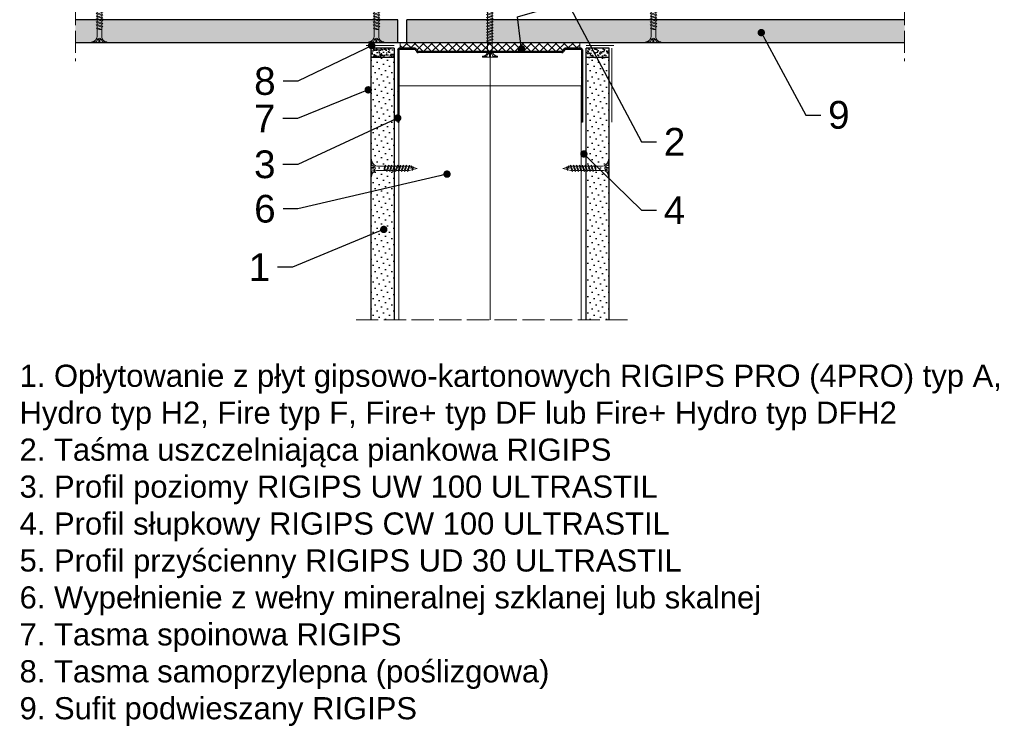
# Model space of a CAD drawing. Header units: millimetres. Extents: x -641 to 2681, y 417 to 2915.
# Tile 16 of 18: x 2119 to 2652, y 2110 to 2492. Entities that reach past the tile are written whole.
import ezdxf
from ezdxf import colors
from ezdxf.entities.mleader import LeaderData, LeaderLine
from ezdxf.math import Vec2, Vec3

# ---------------------------------------------------------------- set-up
doc = ezdxf.new("R2010")
doc.units = ezdxf.units.MM
doc.linetypes.add('ACAD_ISO02W100', pattern=[15, 12, -3])
for name, color, linetype, lineweight in [('_ISOVER WELNA', 7, 'BATTING', 9), ('_RIGIPS AKCESORIA', 7, 'Continuous', 18), ('_RIGIPS G-K', 7, 'Continuous', 25), ('_RIGIPS PROFIL', 7, 'Continuous', 18), ('KRESKOWANIE', 7, 'Continuous', 9), ('opisy', 7, 'Continuous', 9), ('PRZERYWANA', 7, 'ACAD_ISO02W100', 9)]:
    doc.layers.add(name, color=color, linetype=linetype, lineweight=lineweight)
doc.styles.get("Standard").update_dxf_attribs({"font": 'arial.ttf'})
doc.linetypes.add('BATTING', pattern='A,0.00254,-2.54,[134,ltypeshp.shx,S=2.54,R=0,X=-2.54,Y=0],-5.08,[134,ltypeshp.shx,S=2.54,R=180,X=2.54,Y=0],-2.54', length=10.16254)

# ---------------------------------------------------------------- blocks, each defined once
blk = doc.blocks.new('UW 100 ULTRASTIL')
h = blk.add_hatch()
h.set_pattern_fill('ANSI31', color=256, scale=0.5, style=0)
h.paths.add_polyline_path([(166.82, 2.35), (89.14, 2.35, 0.286951), (88.24, 1.79), (87.91, 1.11, -0.286951), (87.01, 0.55), (78.78, 0.55, -0.414214), (78.53, 0.8), (78.53, 40), (77.98, 40), (77.98, 0.8, 0.414214), (78.78, 0), (87.35, 0, 0.286951), (88.25, 0.56), (88.58, 1.24, -0.286951), (89.48, 1.8), (166.48, 1.8, -0.286951), (167.38, 1.24), (167.71, 0.56, 0.286951), (168.61, 0), (177.18, 0, 0.414214), (177.98, 0.8), (177.98, 40), (177.43, 40), (177.43, 0.8, -0.414214), (177.18, 0.55), (168.95, 0.55, -0.286951), (168.05, 1.11), (167.72, 1.79, 0.286951)])
for p, q in [((77.98, 0.8), (77.98, 40)), ((77.98, 40), (78.53, 40)), ((78.53, 0.8), (78.53, 40)), ((177.43, 0.8), (177.43, 40)), ((177.98, 40), (177.43, 40)), ((177.98, 0.8), (177.98, 40)), ((78.78, 0.55), (87.01, 0.55)), ((78.78, 0), (87.35, 0)), ((87.91, 1.11), (88.24, 1.79)), ((88.25, 0.56), (88.58, 1.24)), ((89.14, 2.35), (166.82, 2.35)), ((89.48, 1.8), (166.48, 1.8)), ((167.71, 0.56), (167.38, 1.24)), ((168.05, 1.11), (167.72, 1.79)), ((168.61, 0), (177.18, 0)), ((168.95, 0.55), (177.18, 0.55))]:
    blk.add_line(p, q)
for centre, radius, start, end in [((78.78, 0.8), 0.8, 180, 270), ((78.78, 0.8), 0.25, 180, 270), ((87.01, 1.55), 1, 270, 334.0435), ((87.35, 1), 1, 270, 334.0435), ((89.14, 1.35), 1, 90, 154.0435), ((89.48, 0.8), 1, 90, 154.0435), ((166.48, 0.8), 1, 25.9565, 90), ((166.82, 1.35), 1, 25.9565, 90), ((168.61, 1), 1, 205.9565, 270), ((168.95, 1.55), 1, 205.9565, 270), ((177.18, 0.8), 0.8, 270, 0), ((177.18, 0.8), 0.25, 270, 0)]:
    blk.add_arc(centre, radius, start, end)
blk = doc.blocks.new('TN 25')
at = {"layer": '_RIGIPS AKCESORIA'}
for p, q in [((0, -0.84), (0, 7.16)), ((0, 7.16), (0.46, 7.16)), ((0.46, 7.16), (0.46, 4.78)), ((0.46, 4.78), (0, 4.78)), ((0, 3.5), (1.77, 3.5)), ((0, 2.83), (1.77, 2.83)), ((0.46, 1.64), (0, 1.64)), ((0.46, -0.84), (0.46, 1.64)), ((1.77, 3.5), (1.77, 4.2)), ((1.77, 2.83), (1.77, 2.18)), ((3.02, 4.46), (8.47, 4.46)), ((7.49, 2.01), (3.55, 2.01)), ((7.12, 4.46), (7.12, 3.18)), ((8.03, 2.01), (7.12, 4.46)), ((7.12, 3.18), (7.65, 1.53)), ((7.65, 1.53), (8.03, 2.01)), ((9.41, 2.01), (8.03, 2.01)), ((8.47, 4.46), (8.79, 5)), ((9.61, 1.51), (8.47, 4.46)), ((8.79, 5), (9.93, 2.01)), ((9, 4.46), (10.1, 4.46)), ((9.93, 2.01), (9.61, 1.51)), ((11.04, 2.01), (9.93, 2.01)), ((10.1, 4.46), (10.41, 5)), ((11.23, 1.51), (10.1, 4.46)), ((10.41, 5), (11.56, 2.01)), ((10.62, 4.46), (11.67, 4.46)), ((11.56, 2.01), (11.23, 1.51)), ((12.61, 2.01), (11.56, 2.01)), ((11.67, 4.46), (11.99, 5)), ((12.81, 1.51), (11.67, 4.46)), ((11.99, 5), (13.14, 2.01)), ((12.2, 4.46), (13.21, 4.46)), ((13.14, 2.01), (12.81, 1.51)), ((14.15, 2.01), (13.14, 2.01)), ((13.21, 4.46), (13.52, 5)), ((14.34, 1.51), (13.21, 4.46)), ((13.52, 5), (14.67, 2.01)), ((13.73, 4.46), (14.8, 4.46)), ((14.67, 2.01), (14.34, 1.51)), ((15.74, 2.01), (14.67, 2.01)), ((14.8, 4.46), (15.12, 5)), ((15.94, 1.51), (14.8, 4.46)), ((15.12, 5), (16.26, 2.01)), ((15.33, 4.46), (16.42, 4.46)), ((16.26, 2.01), (15.94, 1.51)), ((17.36, 2.01), (16.26, 2.01)), ((16.42, 4.46), (16.73, 5)), ((17.55, 1.51), (16.42, 4.46)), ((16.73, 5), (17.88, 2.01)), ((16.94, 4.46), (17.99, 4.46)), ((17.88, 2.01), (17.55, 1.51)), ((18.93, 2.01), (17.88, 2.01)), ((17.99, 4.46), (18.31, 5)), ((19.13, 1.51), (17.99, 4.46)), ((18.31, 5), (19.45, 2.01)), ((18.52, 4.46), (19.68, 4.46)), ((19.45, 2.01), (19.13, 1.51)), ((19.45, 2.01), (20.62, 2.01)), ((19.68, 4.46), (20, 5)), ((20.82, 1.51), (19.68, 4.46)), ((20, 5), (21.14, 2.01)), ((20.21, 4.46), (20.7, 4.46)), ((20.7, 4.46), (22.28, 3.98)), ((21.14, 2.01), (20.82, 1.51)), ((21.14, 2.01), (21.81, 2.12)), ((21.85, 1.83), (21.67, 3.28)), ((21.67, 3.28), (22.14, 2.4)), ((22.14, 2.4), (21.85, 1.83)), ((22.7, 2.36), (22.14, 2.4)), ((22.28, 3.98), (22.56, 4.37)), ((22.7, 2.36), (22.28, 3.98)), ((22.56, 4.37), (23.03, 2.71)), ((23.03, 2.71), (22.7, 2.36)), ((22.71, 3.85), (25, 3.24)), ((25, 3.24), (23.03, 2.71)), ((0, -0.84), (0.46, -0.84))]:
    blk.add_line(p, q, dxfattribs=at)
for centre, major_axis, ratio, start_param, end_param in [((3.09, 7.67), (0.17, 3.2), 0.826134, 1.773653, 3.180586), ((-0.04, 0.9), (0, 3.93), 0.848176, -0.720942, -0.151112), ((3.37, -1.57), (0.28, 3.57), 0.832181, 0.035984, 1.430787), ((-2.73, 15.91), (0, 14.76), 0.848176, 3.399396, 3.475072), ((0.59, 4.62), (0, 2.81), 0.848176, 3.475072, 3.862535), ((1.66, 3.18), (0, 0.895), 0.848176, -1.552777, -0.720942), ((1.66, 3.18), (0, 0.895), 0.848176, 3.862535, 4.730408)]:
    blk.add_ellipse(centre, major_axis=major_axis, ratio=ratio, start_param=start_param, end_param=end_param, dxfattribs=at)
blk = doc.blocks.new('TN 35')
at = {"layer": '_RIGIPS AKCESORIA'}
for p, q in [((0, -0.84), (0, 7.16)), ((0, 7.16), (0.46, 7.16)), ((0.46, 7.16), (0.46, 4.78)), ((0.46, 4.78), (0, 4.78)), ((0, 3.5), (1.77, 3.5)), ((0, 2.83), (1.77, 2.83)), ((0.46, 1.64), (0, 1.64)), ((0.46, -0.84), (0.46, 1.64)), ((1.77, 3.5), (1.77, 4.2)), ((1.77, 2.83), (1.77, 2.18)), ((3.02, 4.46), (8.47, 4.46)), ((7.49, 2.01), (3.55, 2.01)), ((7.12, 4.46), (7.12, 3.18)), ((8.03, 2.01), (7.12, 4.46)), ((7.12, 3.18), (7.65, 1.53)), ((7.65, 1.53), (8.03, 2.01)), ((9.41, 2.01), (8.03, 2.01)), ((8.47, 4.46), (8.79, 5)), ((9.61, 1.51), (8.47, 4.46)), ((8.79, 5), (9.93, 2.01)), ((9, 4.46), (10.1, 4.46)), ((9.93, 2.01), (9.61, 1.51)), ((11.04, 2.01), (9.93, 2.01)), ((10.1, 4.46), (10.41, 5)), ((11.23, 1.51), (10.1, 4.46)), ((10.41, 5), (11.56, 2.01)), ((10.62, 4.46), (11.67, 4.46)), ((11.56, 2.01), (11.23, 1.51)), ((12.61, 2.01), (11.56, 2.01)), ((11.67, 4.46), (11.99, 5)), ((12.81, 1.51), (11.67, 4.46)), ((11.99, 5), (13.14, 2.01)), ((12.2, 4.46), (13.21, 4.46)), ((13.14, 2.01), (12.81, 1.51)), ((14.15, 2.01), (13.14, 2.01)), ((13.21, 4.46), (13.52, 5)), ((14.34, 1.51), (13.21, 4.46)), ((13.52, 5), (14.67, 2.01)), ((13.73, 4.46), (14.8, 4.46)), ((14.67, 2.01), (14.34, 1.51)), ((15.74, 2.01), (14.67, 2.01)), ((14.8, 4.46), (15.12, 5)), ((15.94, 1.51), (14.8, 4.46)), ((15.12, 5), (16.26, 2.01)), ((15.33, 4.46), (16.42, 4.46)), ((16.26, 2.01), (15.94, 1.51)), ((17.36, 2.01), (16.26, 2.01)), ((16.42, 4.46), (16.73, 5)), ((17.55, 1.51), (16.42, 4.46)), ((16.73, 5), (17.88, 2.01)), ((16.94, 4.46), (17.99, 4.46)), ((17.88, 2.01), (17.55, 1.51)), ((18.93, 2.01), (17.84, 2.01)), ((17.99, 4.46), (18.31, 5)), ((19.13, 1.51), (17.99, 4.46)), ((18.31, 5), (19.45, 2.01)), ((18.52, 4.46), (19.57, 4.46)), ((19.45, 2.01), (19.13, 1.51)), ((20.51, 2.01), (19.41, 2.01)), ((19.57, 4.46), (19.88, 5)), ((20.7, 1.51), (19.57, 4.46)), ((19.88, 5), (21.03, 2.01)), ((20.09, 4.46), (21.14, 4.46)), ((21.03, 2.01), (20.7, 1.51)), ((22.08, 2.01), (20.99, 2.01)), ((21.14, 4.46), (21.46, 5)), ((22.28, 1.51), (21.14, 4.46)), ((21.46, 5), (22.6, 2.01)), ((21.67, 4.46), (22.72, 4.46)), ((22.6, 2.01), (22.28, 1.51)), ((23.66, 2.01), (22.56, 2.01)), ((22.72, 4.46), (23.03, 5)), ((23.85, 1.51), (22.72, 4.46)), ((23.03, 5), (24.18, 2.01)), ((23.24, 4.46), (24.29, 4.46)), ((24.18, 2.01), (23.85, 1.51)), ((25.23, 2.01), (24.14, 2.01)), ((24.29, 4.46), (24.61, 5)), ((25.43, 1.51), (24.29, 4.46)), ((24.61, 5), (25.75, 2.01)), ((24.81, 4.46), (25.87, 4.46)), ((25.75, 2.01), (25.43, 1.51)), ((26.81, 2.01), (25.71, 2.01)), ((25.87, 4.46), (26.18, 5)), ((27, 1.51), (25.87, 4.46)), ((26.18, 5), (27.33, 2.01)), ((26.39, 4.46), (27.44, 4.46)), ((27.33, 2.01), (27, 1.51)), ((28.38, 2.01), (27.33, 2.01)), ((27.44, 4.46), (27.76, 5)), ((28.58, 1.51), (27.44, 4.46)), ((27.76, 5), (28.9, 2.01)), ((27.96, 4.46), (29.13, 4.46)), ((28.9, 2.01), (28.58, 1.51)), ((28.9, 2.01), (30.07, 2.01)), ((29.13, 4.46), (29.45, 5)), ((30.27, 1.51), (29.13, 4.46)), ((29.45, 5), (30.59, 2.01)), ((29.65, 4.46), (30.15, 4.46)), ((30.15, 4.46), (31.73, 3.98)), ((30.59, 2.01), (30.27, 1.51)), ((30.59, 2.01), (31.26, 2.12)), ((31.3, 1.83), (31.12, 3.28)), ((31.12, 3.28), (31.59, 2.4)), ((31.59, 2.4), (31.3, 1.83)), ((32.15, 2.36), (31.59, 2.4)), ((31.73, 3.98), (32.01, 4.37)), ((32.15, 2.36), (31.73, 3.98)), ((32.01, 4.37), (32.48, 2.71)), ((32.48, 2.71), (32.15, 2.36)), ((32.16, 3.85), (35, 3.24)), ((35, 3.24), (32.48, 2.71)), ((0, -0.84), (0.46, -0.84))]:
    blk.add_line(p, q, dxfattribs=at)
for centre, major_axis, ratio, start_param, end_param in [((3.09, 7.67), (0.17, 3.2), 0.826134, 1.773653, 3.180586), ((-0.04, 0.9), (0, 3.93), 0.848176, -0.720942, -0.151112), ((3.37, -1.57), (0.28, 3.57), 0.832181, 0.035984, 1.430787), ((-2.73, 15.91), (0, 14.76), 0.848176, 3.399396, 3.475072), ((0.59, 4.62), (0, 2.81), 0.848176, 3.475072, 3.862535), ((1.66, 3.18), (0, 0.895), 0.848176, -1.552777, -0.720942), ((1.66, 3.18), (0, 0.895), 0.848176, 3.862535, 4.730408)]:
    blk.add_ellipse(centre, major_axis=major_axis, ratio=ratio, start_param=start_param, end_param=end_param, dxfattribs=at)
blk = doc.blocks.new('_Dot')
at = {"color": 0, "linetype": 'ByBlock', "lineweight": -2}
blk.add_line((-0.5, 0), (-1, 0), dxfattribs=at)
at = {"color": 0, "linetype": 'ByBlock', "const_width": 0.5}
blk.add_lwpolyline([(-0.25, 0, 1), (0.25, 0, 1)], format="xyb", close=True, dxfattribs=at)

msp = doc.modelspace()

# ---------------------------------------------------------------- hatches: boundary and pattern name
at = {"layer": '_RIGIPS G-K'}
h = msp.add_hatch(dxfattribs=at)
h.set_pattern_fill('AR-SAND', color=256, scale=0.05, angle=180, style=0)
h.set_pattern_definition([(217.5, (3971.6608, 3911.0313), (0.0800016, -2.4470662), [0, -1.9304, 0, -2.159, 0, -2.06375]), (187.5, (3971.6608, 3911.0313), (-2.2476164, -3.5841255), [0, -1.0414, 0, -1.7399, 0, -0.66675]), (147.5, (3973.223, 3911.0313), (-3.9549619, -0.007186), [0, -0.635, 0, -2.286, 0, -2.9845]), (137.5, (3973.223, 3911.0313), (-3.817782, -1.1146466), [0, -0.3175, 0, -1.4986, 0, -1.7145])])
h.paths.add_polyline_path([(2308.89, 2471.9), (2321.39, 2471.9), (2321.39, 2476.9), (2308.89, 2476.9)])
h = msp.add_hatch(dxfattribs=at)
h.set_pattern_fill('AR-SAND', color=256, scale=0.05, angle=180, style=0)
h.set_pattern_definition([(217.5, (4024.6608, 3911.0313), (0.0800016, -2.4470662), [0, -1.9304, 0, -2.159, 0, -2.06375]), (187.5, (4024.6608, 3911.0313), (-2.2476164, -3.5841255), [0, -1.0414, 0, -1.7399, 0, -0.66675]), (147.5, (4026.223, 3911.0313), (-3.9549619, -0.007186), [0, -0.635, 0, -2.286, 0, -2.9845]), (137.5, (4026.223, 3911.0313), (-3.817782, -1.1146466), [0, -0.3175, 0, -1.4986, 0, -1.7145])])
h.paths.add_polyline_path([(2425.39, 2471.9), (2437.89, 2471.9), (2437.89, 2476.9), (2425.39, 2476.9)])
h = msp.add_hatch(dxfattribs=at)
h.set_pattern_fill('DOTS', color=256, scale=2, angle=225, style=0)
h.set_pattern_definition([(225, (-556.889, 1162.7738), (1.122532, -3.367596), [0, -3.175])])
h.paths.add_polyline_path([(2308.89, 2329.9), (2321.39, 2329.9), (2321.39, 2471.9), (2308.89, 2471.9)])
h = msp.add_hatch(dxfattribs=at)
h.set_pattern_fill('DOTS', color=256, scale=2, angle=225, style=0)
h.set_pattern_definition([(225, (-553.889, 1162.7738), (1.122532, -3.367596), [0, -3.175])])
h.paths.add_polyline_path([(2425.39, 2329.9), (2437.89, 2329.9), (2437.89, 2471.9), (2425.39, 2471.9)])
at = {"layer": 'KRESKOWANIE'}
h = msp.add_hatch(dxfattribs=at)
h.set_pattern_fill('DOTS', color=256, scale=2, angle=225, style=0)
h.set_pattern_definition([(225, (1829.7393, 737.983), (1.122532, -3.367596), [0, -3.175])])
h.paths.add_polyline_path([(2323.39, 2479.9), (2323.39, 2492.4), (2148.89, 2492.4), (2148.89, 2479.9)])
h.paths.add_polyline_path([(2328.39, 2492.4), (2328.39, 2479.9), (2597.89, 2479.9), (2597.89, 2492.4)])
h = msp.add_hatch(dxfattribs=at)
h.set_pattern_fill('ANSI37', color=256, angle=270, style=0)
h.set_pattern_definition([(315, (4324.1608, 3914.0313), (2.245064, 2.245064), []), (45, (4324.1608, 3914.0313), (-2.245064, 2.245064), [])])
h.paths.add_polyline_path([(2333.66, 2476.34), (2333.99, 2475.66, 0.286951), (2334.89, 2475.1), (2411.88, 2475.1, 0.286951), (2412.78, 2475.66), (2413.11, 2476.34, -0.286951), (2414.01, 2476.9), (2421.99, 2476.9), (2421.99, 2479.9), (2324.79, 2479.9), (2324.79, 2476.9), (2332.76, 2476.9, -0.286951)])

# ---------------------------------------------------------------- linework, layer by layer
at = {"layer": '_ISOVER WELNA', "ltscale": 4.8}
msp.add_line((2373.39, 2329.9), (2373.39, 2474.55), dxfattribs=at)
at = {"layer": '_RIGIPS AKCESORIA'}
for p, q in [((2321.39, 2478.4), (2306.39, 2478.4)), ((2308.89, 2476.9), (2308.89, 2436.9)), ((2425.39, 2478.4), (2440.39, 2478.4)), ((2439.39, 2476.9), (2439.39, 2436.9))]:
    msp.add_line(p, q, dxfattribs=at)
at = {"layer": '_RIGIPS G-K'}
for p, q in [((2323.39, 2492.4), (2148.89, 2492.4)), ((2323.39, 2479.9), (2323.39, 2492.4)), ((2597.89, 2492.4), (2328.39, 2492.4)), ((2328.39, 2479.9), (2328.39, 2492.4)), ((2597.89, 2479.9), (2148.89, 2479.9)), ((2308.89, 2476.9), (2308.89, 2329.9)), ((2321.39, 2476.9), (2308.89, 2476.9)), ((2321.39, 2476.9), (2321.39, 2329.9)), ((2425.39, 2329.9), (2425.39, 2476.9)), ((2437.89, 2476.9), (2425.39, 2476.9)), ((2437.89, 2329.9), (2437.89, 2476.9)), ((2321.39, 2471.9), (2308.89, 2471.9)), ((2437.89, 2471.9), (2425.39, 2471.9))]:
    msp.add_line(p, q, dxfattribs=at)
at = {"layer": '_RIGIPS PROFIL', "lineweight": 9}
for p, q in [((2323.99, 2456.5), (2422.79, 2456.5)), ((2323.99, 2329.9), (2323.99, 2456.5)), ((2422.79, 2329.9), (2422.79, 2456.5))]:
    msp.add_line(p, q, dxfattribs=at)
at = {"layer": 'KRESKOWANIE'}
for p, q in [((2324.79, 2476.9), (2324.79, 2479.9)), ((2421.99, 2476.9), (2421.99, 2479.9))]:
    msp.add_line(p, q, dxfattribs=at)
at = {"layer": 'PRZERYWANA'}
for p, q in [((2148.89, 2531.4), (2148.89, 2469.9)), ((2597.89, 2531.4), (2597.89, 2469.9)), ((2447.89, 2329.9), (2298.89, 2329.9))]:
    msp.add_line(p, q, dxfattribs=at)

# ---------------------------------------------------------------- block references
for name, p, rotation in [('TN 35', (2376.52, 2472.13), 90), ('UW 100 ULTRASTIL', (2501.37, 2476.9), 180)]:
    msp.add_blockref(name, p, dxfattribs=dict(rotation=rotation))
at = {"layer": '_RIGIPS AKCESORIA', "xscale": -1}
for p, rotation in [((2158.67, 2479.9), 270), ((2308.67, 2479.9), 270), ((2458.67, 2479.9), 270), ((2308.89, 2415.15), 180)]:
    msp.add_blockref('TN 25', p, dxfattribs=dict(at, rotation=rotation))
at = {"layer": '_RIGIPS AKCESORIA', "rotation": 180}
msp.add_blockref('TN 25', (2437.89, 2415.15), dxfattribs=at)

# ---------------------------------------------------------------- texts
at = {"insert": (2118.63, 2305.59), "char_height": 12, "width": 548.9504, "attachment_point": 1}
msp.add_mtext('1. Opłytowanie z płyt gipsowo-kartonowych RIGIPS PRO (4PRO) typ A, Hydro typ H2, Fire typ F, Fire+ typ DF lub Fire+ Hydro typ DFH2\\P2. Taśma uszczelniająca piankowa RIGIPS\\P3. Profil poziomy RIGIPS UW 100 ULTRASTIL\\P4. Profil słupkowy RIGIPS CW 100 ULTRASTIL\\P5. Profil przyścienny RIGIPS UD 30 ULTRASTIL\\P6. Wypełnienie z wełny mineralnej szklanej lub skalnej\\P7. Tasma spoinowa RIGIPS\\P8. Tasma samoprzylepna (poślizgowa)\\P9. Sufit podwieszany RIGIPS', dxfattribs=at)

# ---------------------------------------------------------------- leaders
at = {"layer": 'opisy'}
ml = msp.add_multileader_mtext('Standard', dxfattribs=at)
ml.set_content('2', color=256)
ml.set_leader_properties()
ml.set_arrow_properties(name='DOT')
ml.build(insert=Vec2(0, 0))
ctx = ml.context
ctx.base_point, ctx.char_height, ctx.landing_gap_size, ctx.plane_origin = Vec3(2463.48, 2426.29), 15, 4, Vec3(2408.1, 2477.52)
notes = []
notes.append((ctx, [(0, (1, 1, 0), (2455.48, 2426.29), (1, 0), 8, [(2, [(2390.41, 2476.6), (2388.18, 2494.04), (2415.4, 2501.71)], 0, [])])]))
ctx.mtext.insert, ctx.mtext.flow_direction = Vec3(2467.48, 2433.79), 5
ml = msp.add_multileader_mtext('Standard', dxfattribs=at)
ml.set_content('9', color=256)
ml.set_leader_properties()
ml.set_arrow_properties(name='DOT')
ml.build(insert=Vec2(0, 0))
ctx = ml.context
ctx.base_point, ctx.char_height, ctx.landing_gap_size, ctx.plane_origin = Vec3(2552.44, 2440.75), 15, 4, Vec3(2520.29, 2485.4)
notes.append((ctx, [(0, (1, 1, 0), (2544.44, 2440.75), (1, 0), 8, [(0, [(2520.29, 2485.4)], 0, [])])]))
ctx.mtext.insert, ctx.mtext.flow_direction = Vec3(2556.44, 2448.38), 5
ml = msp.add_multileader_mtext('Standard', dxfattribs=at)
ml.set_content('8', color=256)
ml.set_leader_properties()
ml.set_arrow_properties(name='DOT')
ml.build(insert=Vec2(0, 0))
ctx = ml.context
ctx.base_point, ctx.char_height, ctx.landing_gap_size, ctx.plane_origin = Vec3(2243.41, 2459.06), 15, 4, Vec3(2309.3, 2478.36)
ctx.text_align_type = 2
notes.append((ctx, [(0, (1, 1, 0), (2269.29, 2459.06), (-1, 0), 8, [(0, [(2309.3, 2478.36)], 0, [])])]))
ctx.mtext.insert, ctx.mtext.alignment, ctx.mtext.flow_direction = Vec3(2257.29, 2466.69), 3, 5
ml = msp.add_multileader_mtext('Standard', dxfattribs=at)
ml.set_content('7', color=256)
ml.set_leader_properties()
ml.set_arrow_properties(name='DOT')
ml.build(insert=Vec2(0, 0))
ctx = ml.context
ctx.base_point, ctx.char_height, ctx.landing_gap_size, ctx.plane_origin = Vec3(2243.46, 2438.9), 15, 4, Vec3(2307.44, 2454.42)
ctx.text_align_type = 2
notes.append((ctx, [(0, (1, 1, 0), (2269.17, 2438.9), (-1, 0), 8, [(0, [(2307.44, 2454.42)], 0, [])])]))
ctx.mtext.insert, ctx.mtext.alignment, ctx.mtext.flow_direction = Vec3(2257.17, 2446.4), 3, 5
ml = msp.add_multileader_mtext('Standard', dxfattribs=at)
ml.set_content('3', color=256)
ml.set_leader_properties()
ml.set_arrow_properties(name='DOT')
ml.build(insert=Vec2(0, 0))
ctx = ml.context
ctx.base_point, ctx.char_height, ctx.landing_gap_size, ctx.plane_origin = Vec3(2243.43, 2413.95), 15, 4, Vec3(2307.36, 2439.16)
ctx.text_align_type = 2
notes.append((ctx, [(0, (1, 1, 0), (2269.25, 2413.95), (-1, 0), 8, [(0, [(2323.39, 2439.16)], 0, [])])]))
ctx.mtext.insert, ctx.mtext.alignment, ctx.mtext.flow_direction = Vec3(2257.25, 2421.59), 3, 5
ml = msp.add_multileader_mtext('Standard', dxfattribs=at)
ml.set_content('4', color=256)
ml.set_leader_properties()
ml.set_arrow_properties(name='DOT')
ml.build(insert=Vec2(0, 0))
ctx = ml.context
ctx.base_point, ctx.char_height, ctx.landing_gap_size, ctx.plane_origin = Vec3(2463.48, 2389.27), 15, 4, Vec3(2424.21, 2419.71)
notes.append((ctx, [(0, (1, 1, 0), (2455.48, 2389.27), (1, 0), 8, [(0, [(2424.21, 2419.71)], 0, [])])]))
ctx.mtext.insert, ctx.mtext.flow_direction = Vec3(2467.48, 2396.77), 5
ml = msp.add_multileader_mtext('Standard', dxfattribs=at)
ml.set_content('6', color=256)
ml.set_leader_properties()
ml.set_arrow_properties(name='DOT')
ml.build(insert=Vec2(0, 0))
ctx = ml.context
ctx.base_point, ctx.char_height, ctx.landing_gap_size, ctx.plane_origin = Vec3(2243.4, 2389.91), 15, 4, Vec3(2350.09, 2408.77)
ctx.text_align_type = 2
notes.append((ctx, [(0, (1, 1, 0), (2269.3, 2389.91), (-1, 0), 8, [(0, [(2350.09, 2408.77)], 0, [])])]))
ctx.mtext.insert, ctx.mtext.alignment, ctx.mtext.flow_direction = Vec3(2257.3, 2397.54), 3, 5
ml = msp.add_multileader_mtext('Standard', dxfattribs=at)
ml.set_content('1', color=256)
ml.set_leader_properties()
ml.set_arrow_properties(name='DOT')
ml.build(insert=Vec2(0, 0))
ctx = ml.context
ctx.base_point, ctx.char_height, ctx.landing_gap_size, ctx.plane_origin = Vec3(2244.86, 2358.33), 15, 4, Vec3(2315.84, 2378.83)
ctx.text_align_type = 2
notes.append((ctx, [(0, (1, 1, 0), (2266.38, 2358.33), (-1, 0), 8, [(0, [(2315.84, 2378.83)], 0, [])])]))
ctx.mtext.insert, ctx.mtext.alignment, ctx.mtext.flow_direction = Vec3(2254.38, 2365.83), 3, 5
for ctx, leaders in notes:
    for number, flags, end, landing, length, lines in leaders:
        leader = LeaderData()
        leader.index, (leader.has_last_leader_line, leader.has_dogleg_vector, leader.attachment_direction) = number, flags
        leader.last_leader_point, leader.dogleg_vector, leader.dogleg_length = Vec3(end), Vec3(landing), length
        for number, points, colour, breaks in lines:
            line = LeaderLine()
            line.index, line.vertices, line.color, line.breaks = number, Vec3.list(points), colors.encode_raw_color(colour), breaks
            leader.lines.append(line)
        ctx.leaders.append(leader)

doc.saveas('drawing.dxf')
